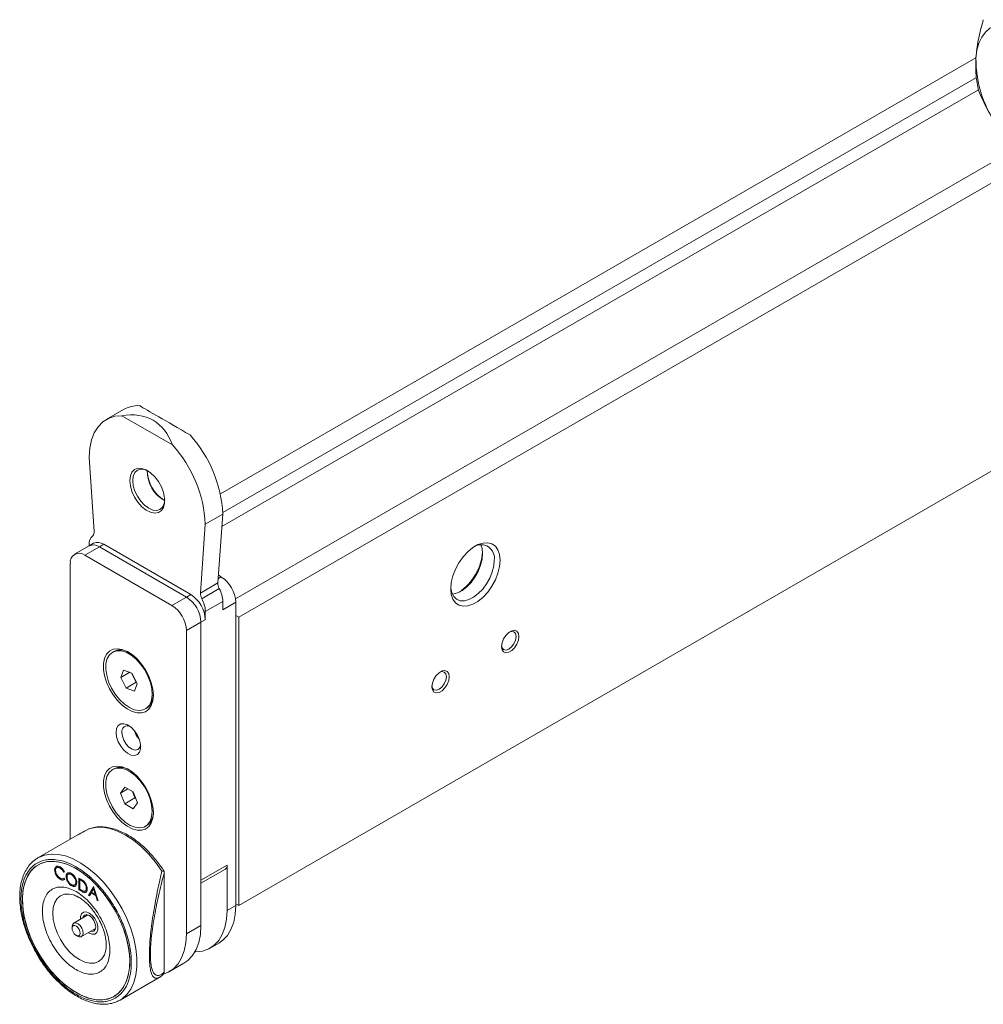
# Model space of a CAD drawing. Header units: millimetres. Extents: x -1492 to 1019, y -120 to 1280.
# Tile 11 of 20: x 202 to 436, y 604 to 844. Entities that reach past the tile are written whole.
import ezdxf

# ---------------------------------------------------------------- set-up
doc = ezdxf.new("R2010")
doc.units = ezdxf.units.MM

msp = doc.modelspace()

# ---------------------------------------------------------------- linework, layer by layer
at = {"color": 7, "linetype": 'Continuous', "lineweight": 15}
for p, q in [((434.69, 835.06), (250.7, 728.84)), ((434.81, 830.23), (251.28, 724.28)), ((435.28, 827.23), (251.07, 720.89)), ((444.52, 812.97), (254.41, 703.22)), ((447.74, 809.93), (255.17, 698.77)), ((227.14, 749.36), (222.9, 746.91)), ((226.73, 747.85), (239.06, 740.73)), ((255.17, 628.54), (459.88, 746.72)), ((219.95, 719.62), (218.76, 737.75)), ((247.04, 721.43), (251.28, 723.88)), ((250.09, 707.11), (251.28, 723.88)), ((247.04, 721.43), (245.85, 704.66)), ((218.73, 716.16), (215.2, 714.12)), ((221.23, 715.91), (217.7, 713.87)), ((219.79, 716.77), (218.73, 716.16)), ((218.76, 716.17), (218.76, 716.46)), ((221.23, 715.91), (222.29, 716.52)), ((221.23, 715.91), (242.45, 703.67)), ((243.51, 704.28), (222.29, 716.52)), ((217.7, 713.87), (238.91, 701.62)), ((214.16, 644.7), (214.16, 711.83)), ((250.23, 708.97), (250.93, 708.56)), ((245.85, 704.66), (250.09, 707.11)), ((250.43, 705.73), (246.19, 703.28)), ((238.91, 701.62), (242.45, 703.67)), ((242.45, 703.67), (243.51, 704.28)), ((251.28, 702.58), (247.04, 700.13)), ((251.28, 700.6), (251.28, 702.58)), ((254.47, 702.44), (251.28, 700.6)), ((254.47, 702.44), (254.47, 628.54)), ((245.98, 697.54), (247.04, 698.15)), ((247.04, 700.13), (247.04, 698.15)), ((255.17, 698.77), (254.47, 699.17)), ((255.17, 698.77), (255.17, 628.54)), ((245.98, 697.54), (242.45, 695.5)), ((245.98, 697.54), (245.98, 623.65)), ((245.98, 634.67), (245.98, 697.54)), ((242.45, 695.5), (242.45, 621.6)), ((224.73, 690.43), (224.44, 690.26)), ((227.13, 685.89), (226.44, 684.07)), ((228.63, 685.34), (226.44, 684.07)), ((226.44, 684.07), (227.75, 681.51)), ((229.13, 685.15), (227.13, 685.89)), ((229.08, 685.17), (230.23, 682.94)), ((230.45, 682.59), (229.13, 685.15)), ((230.23, 682.94), (227.75, 681.51)), ((227.75, 681.51), (229.76, 680.77)), ((229.76, 680.77), (230.45, 682.59)), ((230.23, 682.94), (230.28, 682.92)), ((232.44, 676.41), (232.73, 676.57)), ((224.73, 661.85), (224.44, 661.68)), ((227.42, 657.39), (226.4, 655.93)), ((229.46, 656.21), (227.42, 657.39)), ((228.17, 656.95), (226.4, 655.93)), ((226.4, 655.93), (227.42, 653.3)), ((229.29, 656.31), (229.9, 654.73)), ((230.49, 653.58), (229.46, 656.21)), ((229.9, 654.73), (227.42, 653.3)), ((227.42, 653.3), (229.46, 652.12)), ((229.46, 652.12), (230.49, 653.58)), ((229.9, 654.73), (230.08, 654.63)), ((232.44, 647.83), (232.73, 647.99)), ((215.83, 645.66), (206.28, 640.15)), ((216.08, 645.79), (215.84, 645.66)), ((218.71, 647.2), (218.84, 647.23)), ((210.73, 638), (210.88, 638.14)), ((245.98, 634.67), (252.34, 638.34)), ((252.34, 638.34), (252.34, 627.32)), ((210.35, 637.23), (210.47, 637.8)), ((210.42, 637.27), (210.35, 637.23)), ((210.42, 637.27), (210.54, 637.85)), ((210.73, 636.07), (210.66, 636.03)), ((211.73, 637.7), (211.66, 637.66)), ((212.76, 636.72), (212.56, 636.66)), ((212.63, 636.7), (212.56, 636.66)), ((212.75, 636.74), (212.63, 636.7)), ((213.21, 635.63), (213.14, 635.59)), ((214.5, 636.1), (214.43, 636.06)), ((237.03, 636.83), (237, 636.42)), ((237, 636.42), (237, 612.28)), ((237.03, 612.14), (237.03, 636.84)), ((245.98, 633.99), (251.93, 637.43)), ((211.75, 634.98), (211.68, 634.94)), ((212.56, 635.2), (212.76, 634.92)), ((214.51, 633.38), (214.44, 633.34)), ((215.59, 634.27), (215.52, 634.23)), ((216.25, 635.23), (216.75, 634.94)), ((216.25, 632.37), (216.25, 635.23)), ((216.32, 632.42), (216.32, 635.19)), ((216.54, 634.85), (216.47, 634.81)), ((216.47, 634.81), (216.47, 632.54)), ((216.64, 634.71), (216.47, 634.81)), ((216.71, 634.75), (216.54, 634.85)), ((216.71, 634.75), (216.64, 634.71)), ((217.47, 634.23), (217.4, 634.19)), ((218.6, 631.02), (219.77, 633.2)), ((219.77, 633.2), (219.8, 633.18)), ((216.32, 632.42), (216.25, 632.37)), ((217.01, 631.93), (216.25, 632.37)), ((217.08, 631.97), (216.32, 632.42)), ((216.47, 632.54), (216.75, 632.38)), ((217.08, 631.97), (217.01, 631.93)), ((218.13, 632.76), (218.06, 632.72)), ((218.67, 631.06), (218.6, 631.02)), ((218.84, 630.88), (218.6, 631.02)), ((218.67, 631.06), (219.8, 633.17)), ((218.87, 630.94), (218.67, 631.06)), ((219.21, 631.58), (218.84, 630.88)), ((219.28, 631.62), (219.21, 631.58)), ((220.34, 630.93), (219.21, 631.58)), ((220.41, 630.97), (219.28, 631.62)), ((219.78, 632.63), (219.33, 631.8)), ((219.33, 631.8), (220.22, 631.29)), ((219.85, 632.68), (219.78, 632.63)), ((220.22, 631.29), (219.78, 632.63)), ((219.8, 633.18), (220.94, 629.66)), ((220.29, 631.33), (219.85, 632.68)), ((220.29, 631.33), (220.22, 631.29)), ((220.41, 630.97), (220.34, 630.93)), ((220.7, 629.8), (220.34, 630.93)), ((220.77, 629.84), (220.41, 630.97)), ((220.77, 629.84), (220.7, 629.8)), ((220.94, 629.66), (220.7, 629.8)), ((220.91, 629.76), (220.77, 629.84)), ((254.47, 628.54), (252.34, 627.32)), ((255.17, 628.54), (254.47, 628.95)), ((218.41, 626.25), (214.98, 624.27)), ((242.45, 621.6), (245.98, 623.65)), ((214.58, 623.4), (214.58, 622.99)), ((215.57, 621.28), (215.93, 621.07)), ((216.88, 620.98), (220.31, 622.96)), ((248.2, 618.16), (250.32, 619.39)), ((222.82, 617.71), (222.74, 617.36)), ((238.3, 612.45), (241.84, 614.49)), ((237, 612.28), (237.03, 612.13)), ((226.28, 605.51), (235.83, 611.02)), ((235.87, 611.06), (235.83, 611.03)), ((226.28, 605.51), (226.07, 605.39))]:
    msp.add_line(p, q, dxfattribs=at)
at = {"color": 8, "linetype": 'Continuous', "lineweight": 15}
for p, q in [((250.93, 708.56), (250.17, 708.12)), ((218.71, 647.2), (216.08, 645.79))]:
    msp.add_line(p, q, dxfattribs=at)
at = {"color": 7, "linetype": 'Continuous', "lineweight": 15, "flags": 128}
for points in [[(442.28, 843.47), (440.75, 843.35), (439.34, 842.94), (438.08, 842.25), (437, 841.27), (436.1, 840.04), (435.41, 838.56), (434.94, 836.88), (434.69, 835.01)], [(218.76, 737.75), (218.9, 739.95), (219.31, 741.95), (219.99, 743.7), (220.92, 745.18), (222.08, 746.35), (223.46, 747.2), (225.02, 747.7), (226.73, 747.85)], [(228.66, 732.04), (228.79, 733.18), (229.18, 734.1), (229.81, 734.73), (230.63, 735.04), (231.59, 735.01), (232.63, 734.63), (233.69, 733.94), (234.71, 732.98), (235.6, 731.8), (236.33, 730.49), (236.84, 729.12), (237.11, 727.77), (237.11, 726.55), (236.84, 725.51), (236.33, 724.73), (235.6, 724.25), (234.71, 724.11), (233.69, 724.32), (232.63, 724.85), (231.59, 725.69), (230.63, 726.77), (229.81, 728.02), (229.18, 729.38), (228.79, 730.74), (228.66, 732.04)], [(233.08, 734.38), (232.25, 734.71), (231.31, 734.81), (230.5, 734.56), (229.88, 733.98), (229.5, 733.13), (229.36, 732.04)], [(229.36, 732.04), (229.5, 730.8), (229.88, 729.49), (230.5, 728.21), (231.31, 727.03), (232.25, 726.04), (233.25, 725.3), (234.26, 724.88), (235.2, 724.78), (236, 725.03), (236.62, 725.6), (237.01, 726.46), (237.14, 727.35)], [(318.81, 712.64), (318.68, 711.12), (318.29, 709.52), (317.66, 707.9), (316.82, 706.34), (315.81, 704.9), (314.66, 703.64), (313.43, 702.63), (312.17, 701.91), (310.94, 701.5), (309.8, 701.43), (308.78, 701.69), (307.94, 702.29), (307.31, 703.18), (306.92, 704.33), (306.79, 705.7), (306.92, 707.22), (307.31, 708.82), (307.94, 710.44), (308.78, 712.01), (309.8, 713.45), (310.94, 714.7), (312.17, 715.71), (313.43, 716.44), (314.66, 716.84), (315.81, 716.92), (316.82, 716.65), (317.66, 716.06), (318.29, 715.16), (318.68, 714.01), (318.81, 712.64)], [(314.15, 716.41), (314.45, 715.52), (314.57, 714.27)], [(306.8, 706.13), (306.82, 705.87), (307.07, 704.72), (307.55, 703.8), (308.24, 703.15), (309.12, 702.79), (310.13, 702.76), (311.24, 703.04), (312.38, 703.63), (313.51, 704.5), (314.58, 705.6), (315.53, 706.89), (316.32, 708.31), (316.91, 709.79), (317.27, 711.25), (317.4, 712.64)], [(314.57, 714.27), (314.45, 712.89), (314.08, 711.42), (313.49, 709.94), (312.7, 708.53), (311.75, 707.24), (310.69, 706.13), (309.55, 705.26), (308.41, 704.67), (307.3, 704.39), (307.21, 704.38)], [(323.41, 694.06), (323.28, 693.15), (322.91, 692.2), (322.35, 691.33), (321.66, 690.64), (320.92, 690.22), (320.23, 690.11), (319.66, 690.33), (319.29, 690.85), (319.17, 691.62), (319.29, 692.53), (319.66, 693.48), (320.23, 694.35), (320.92, 695.04), (321.66, 695.47), (322.35, 695.57), (322.91, 695.35), (323.28, 694.83), (323.41, 694.06)], [(319.17, 691.83), (319.3, 691.32), (319.68, 690.88), (320.26, 690.77), (320.93, 691), (321.61, 691.55), (322.18, 692.32), (322.57, 693.21), (322.7, 694.06)], [(322.7, 694.06), (322.57, 694.77), (322.18, 695.21), (321.61, 695.32), (321.1, 695.17)], [(234.38, 679.74), (234.26, 681.23), (233.89, 682.79), (233.29, 684.38), (232.49, 685.92), (231.52, 687.35), (230.41, 688.62), (229.22, 689.66), (227.99, 690.44), (226.78, 690.93), (225.62, 691.1), (224.58, 690.95), (223.69, 690.49), (222.99, 689.73), (222.5, 688.7), (222.25, 687.45), (222.25, 686.03), (222.5, 684.5), (222.99, 682.91), (223.69, 681.34), (224.58, 679.85), (225.62, 678.49), (226.78, 677.33), (227.99, 676.42), (229.22, 675.78), (230.41, 675.45), (231.52, 675.44), (232.49, 675.74), (233.29, 676.36), (233.89, 677.26), (234.26, 678.4), (234.38, 679.74)], [(234.01, 681.28), (233.66, 682.84), (233.07, 684.42), (232.27, 685.94), (231.28, 687.35), (230.16, 688.57), (228.96, 689.54), (227.74, 690.22), (226.55, 690.58), (225.45, 690.6), (224.49, 690.29), (223.71, 689.64), (223.16, 688.7), (222.85, 687.51), (222.8, 686.13), (223.02, 684.61), (223.49, 683.04), (224.19, 681.48), (225.1, 680), (226.15, 678.68), (227.32, 677.58), (228.54, 676.75), (229.75, 676.22), (230.9, 676.03), (231.94, 676.18), (232.82, 676.66), (233.49, 677.46), (233.92, 678.53), (234.1, 679.82), (234.01, 681.28)], [(306.44, 684.27), (306.31, 683.36), (305.94, 682.41), (305.38, 681.53), (304.69, 680.84), (303.95, 680.42), (303.26, 680.31), (302.69, 680.53), (302.32, 681.05), (302.2, 681.82), (302.32, 682.73), (302.69, 683.68), (303.26, 684.55), (303.95, 685.24), (304.69, 685.67), (305.38, 685.78), (305.94, 685.56), (306.31, 685.03), (306.44, 684.27)], [(302.2, 682.04), (302.33, 681.52), (302.71, 681.08), (303.29, 680.97), (303.96, 681.21), (304.64, 681.75), (305.21, 682.53), (305.6, 683.41), (305.73, 684.27)], [(305.73, 684.27), (305.6, 684.97), (305.21, 685.41), (304.64, 685.52), (304.13, 685.38)], [(225.3, 670.7), (225.43, 671.64), (225.82, 672.35), (226.43, 672.76), (227.2, 672.83), (228.08, 672.55), (228.97, 671.96), (229.81, 671.1), (230.51, 670.05), (231.01, 668.9), (231.27, 667.76), (231.27, 666.73), (231.01, 665.89), (230.51, 665.33), (229.81, 665.09), (228.97, 665.19), (228.08, 665.63), (227.2, 666.37), (226.43, 667.33), (225.82, 668.44), (225.43, 669.6), (225.3, 670.7)], [(226.71, 670.7), (226.84, 669.76), (227.2, 668.79), (227.75, 667.87), (228.45, 667.12), (229.2, 666.62), (229.93, 666.41), (230.57, 666.52), (231.03, 666.94), (231.28, 667.63), (231.28, 667.68)], [(234.38, 651.16), (234.26, 652.65), (233.89, 654.22), (233.29, 655.8), (232.49, 657.34), (231.52, 658.78), (230.41, 660.04), (229.22, 661.08), (227.99, 661.86), (226.78, 662.35), (225.62, 662.52), (224.58, 662.37), (223.69, 661.91), (222.99, 661.15), (222.5, 660.12), (222.25, 658.88), (222.25, 657.45), (222.5, 655.92), (222.99, 654.33), (223.69, 652.76), (224.58, 651.27), (225.62, 649.91), (226.78, 648.75), (227.99, 647.84), (229.22, 647.2), (230.41, 646.87), (231.52, 646.86), (232.49, 647.16), (233.29, 647.78), (233.89, 648.68), (234.26, 649.82), (234.38, 651.16)], [(234.1, 651.49), (233.97, 652.97), (233.58, 654.53), (232.95, 656.11), (232.11, 657.62), (231.09, 659), (229.96, 660.18), (228.75, 661.1), (227.53, 661.73), (226.35, 662.03), (225.27, 661.99), (224.34, 661.62), (223.6, 660.92), (223.08, 659.93), (222.82, 658.71), (222.82, 657.29), (223.08, 655.76), (223.6, 654.18), (224.34, 652.63), (225.27, 651.18), (226.35, 649.89), (227.53, 648.84), (228.75, 648.05), (229.96, 647.59), (231.09, 647.45), (232.11, 647.66), (232.95, 648.2), (233.58, 649.05), (233.97, 650.16), (234.1, 651.49)], [(236.48, 636.94), (234.91, 639.12), (233.2, 641.12), (231.39, 642.9), (229.51, 644.43), (227.6, 645.69), (225.68, 646.65), (223.8, 647.28), (221.99, 647.59), (220.29, 647.56), (218.71, 647.2)], [(202.49, 629.97), (202.62, 627.8), (203, 625.52), (203.62, 623.18), (204.48, 620.82), (205.55, 618.5), (206.82, 616.25), (208.26, 614.12), (209.84, 612.15), (211.53, 610.39), (213.3, 608.86), (215.12, 607.59), (216.94, 606.61), (218.74, 605.94), (220.48, 605.59), (222.12, 605.56), (223.63, 605.87), (224.98, 606.49), (226.16, 607.43), (227.13, 608.66), (227.87, 610.16), (228.37, 611.89), (228.62, 613.83), (228.62, 615.94), (228.37, 618.17), (227.87, 620.49), (227.13, 622.84), (226.16, 625.19), (224.99, 627.48), (223.63, 629.67), (222.12, 631.73), (220.48, 633.6), (218.74, 635.25), (216.94, 636.65), (215.12, 637.78), (213.3, 638.61), (211.53, 639.12), (209.84, 639.31), (208.26, 639.17), (206.82, 638.7), (205.55, 637.92), (204.48, 636.83), (203.62, 635.46), (203, 633.84), (202.62, 632), (202.49, 629.97)], [(215.58, 637.53), (217.4, 636.33), (219.18, 634.86), (220.9, 633.15), (222.51, 631.23), (223.98, 629.14), (225.3, 626.92), (226.42, 624.61), (227.33, 622.26), (228.02, 619.91), (228.46, 617.61), (228.65, 615.4), (228.58, 613.33), (228.27, 611.44), (227.7, 609.76), (226.9, 608.33), (225.88, 607.17), (224.66, 606.31), (223.26, 605.76), (221.72, 605.54), (220.05, 605.64), (218.29, 606.07), (216.49, 606.82), (214.66, 607.88), (212.86, 609.21), (211.1, 610.81), (209.43, 612.63), (207.89, 614.64), (206.49, 616.8), (205.27, 619.07), (204.25, 621.41), (203.45, 623.76), (202.88, 626.09), (202.57, 628.35), (202.5, 630.5), (202.69, 632.48), (203.13, 634.27), (203.82, 635.83), (204.73, 637.13), (205.85, 638.14), (207.17, 638.85), (208.64, 639.23), (210.25, 639.29), (211.97, 639.02), (213.75, 638.43), (215.58, 637.53)], [(206.28, 640.15), (206.45, 640.24), (206.46, 640.25)], [(214.82, 631.14), (215.13, 631.04), (215.14, 631.04)], [(254.47, 628.54), (254.33, 626.4), (253.94, 624.44), (253.29, 622.71), (252.41, 621.25), (251.29, 620.07), (250.32, 619.39)], [(216.65, 625.23), (216.67, 625.89), (216.92, 626.54), (217.39, 626.92), (218.03, 626.98), (218.76, 626.71)], [(218.76, 626.09), (218.15, 626.31), (217.63, 626.21), (217.29, 625.81), (217.2, 625.56)], [(217.91, 625.96), (217.99, 626.22), (218.04, 626.31)], [(218.76, 626.71), (219.48, 626.14), (220.12, 625.35), (220.59, 624.42), (220.85, 623.48), (220.85, 622.63), (220.59, 621.97), (220.12, 621.59), (219.48, 621.54), (218.76, 621.81), (218.55, 621.94)], [(219.1, 622.26), (219.37, 622.21), (219.88, 622.31), (220.23, 622.71), (220.35, 623.34), (220.23, 624.11), (219.88, 624.91), (219.37, 625.6), (218.76, 626.09)], [(252.34, 627.32), (252.21, 625.17), (251.82, 623.22), (251.17, 621.49), (250.29, 620.02), (249.17, 618.84), (247.86, 617.98), (246.36, 617.43), (244.71, 617.23), (244.5, 617.23)], [(214.58, 623.4), (214.59, 623.53), (214.74, 624.03), (215.06, 624.31), (215.52, 624.34), (216.04, 624.1), (216.55, 623.65), (216.96, 623.03)], [(216.33, 622.72), (216.52, 622.22), (216.56, 621.75), (216.45, 621.39), (216.21, 621.18), (215.87, 621.16), (215.49, 621.33), (215.12, 621.67), (214.82, 622.12), (214.63, 622.62), (214.59, 623.09), (214.7, 623.45), (214.94, 623.66), (215.28, 623.68), (215.66, 623.51), (216.03, 623.17), (216.33, 622.72)], [(245.98, 623.65), (245.85, 621.5), (245.46, 619.54), (244.81, 617.81), (243.92, 616.35), (242.81, 615.17), (241.84, 614.49)], [(216.96, 623.03), (217.21, 622.35), (217.27, 621.72), (217.12, 621.22), (216.79, 620.94), (216.33, 620.91), (215.93, 621.07)], [(220.18, 622.61), (220.07, 622.62), (219.81, 622.67)], [(242.45, 621.6), (242.31, 619.46), (241.92, 617.5), (241.27, 615.77), (240.39, 614.31), (239.27, 613.13), (237.96, 612.26), (237.05, 611.89)]]:
    msp.add_lwpolyline(points, dxfattribs=at)
at = {"color": 8, "linetype": 'Continuous', "lineweight": 15, "flags": 128}
for points in [[(206.46, 640.25), (207.89, 640.82), (209.49, 641.07), (211.2, 641), (213, 640.61), (214.87, 639.89), (216.75, 638.88), (218.63, 637.57), (220.47, 636.01), (222.24, 634.21), (223.89, 632.2), (225.41, 630.03), (226.77, 627.73), (227.94, 625.34), (228.9, 622.91), (229.64, 620.47), (230.14, 618.08), (230.39, 615.77), (230.39, 613.59), (230.14, 611.58), (229.64, 609.76), (228.9, 608.18), (227.94, 606.86), (226.77, 605.82), (226.28, 605.51)], [(222.74, 617.36), (222.45, 616.53), (221.84, 615.57), (221.03, 614.9), (220.04, 614.53), (218.91, 614.48), (217.68, 614.76), (216.41, 615.35), (215.13, 616.23), (213.91, 617.37), (212.78, 618.72), (211.79, 620.23), (210.97, 621.85), (210.37, 623.5), (210, 625.13), (209.87, 626.68), (210, 628.08), (210.37, 629.28), (210.97, 630.23), (211.79, 630.91), (212.78, 631.28), (213.91, 631.32), (214.82, 631.14)]]:
    msp.add_lwpolyline(points, dxfattribs=at)
at = {"color": 7, "linetype": 'Continuous', "lineweight": 15}
for centre, radius, start, end in [((462.66, 834.72), 27.97, 179.416, 217.6956), ((230.71, 743.06), 7.24, 87.884, 119.5323), ((220.32, 722.38), 31, 2.7696, 42.1396), ((216.07, 719.93), 31, 2.7696, 42.1396), ((242.1, 734.9), 9.22, 183.8887, 236.1059), ((241.06, 734.3), 8.15, 178.8572, 241.1373), ((218.83, 719.44), 1.13, 313.6318, 9.0655), ((221.4, 716.67), 2.65, 132.4874, 184.5563), ((219.77, 713.87), 2.51, 54.3827, 114.3065), ((220.83, 714.48), 2.51, 54.3827, 114.3065), ((314.2, 713.17), 3.24, 350.5727, 123.0254), ((216.32, 712.18), 2.18, 50.7966, 189.2143), ((301.38, 715.77), 13.23, 304.7899, 355.2155), ((246.79, 702.09), 7.68, 2.606, 57.394), ((252.8, 707.04), 2.7, 178.3469, 208.9567), ((244.26, 702.37), 7.03, 1.7168, 28.562), ((238.3, 697.19), 7.68, 2.606, 57.394), ((239.36, 697.81), 7.68, 2.606, 57.394), ((248.55, 704.59), 2.7, 178.3469, 208.9567), ((240.01, 699.92), 7.03, 1.7168, 28.562), ((234.77, 695.15), 7.68, 2.606, 57.394), ((226.38, 686.97), 3.83, 56.0046, 115.5274), ((230.26, 679.87), 4.12, 306.7726, 1.6851), ((228.09, 670.92), 1.4, 64.9789, 189.2528), ((234.94, 672.8), 5.46, 196.8924, 223.1025), ((234.78, 672.7), 5.12, 201.1383, 218.8555), ((226.37, 658.23), 3.97, 57.1742, 114.3571), ((230.51, 651.17), 3.88, 304.8667, 3.5917), ((251.38, 638.23), 0.973, 304.5496, 6.7615)]:
    msp.add_arc(centre, radius, start, end, dxfattribs=at)
for centre, major_axis, ratio, start_param, end_param in [((220.17, 722.24), (14.14, 24.49), 0.577335, 5.832199, 6.734253), ((249.87, 739.39), (20, -11.55), 0.00007, 1.905208, 2.807262)]:
    msp.add_ellipse(centre, major_axis=major_axis, ratio=ratio, start_param=start_param, end_param=end_param, dxfattribs=at)
for points, knots in [([(434.69, 835.01), (434.7, 835.21), (434.82, 836.76), (435.28, 839.83), (436.08, 842.81), (436.48, 844.32)], [0, 0, 0, 0, 0.070108, 0.530794, 1, 1, 1, 1]), ([(435.31, 827.08), (435.07, 828.29), (434.58, 830.72), (434.65, 833.57), (434.69, 835.01)], [0, 0, 0, 0, 0.495458, 1, 1, 1, 1]), ([(440.53, 817.62), (440.38, 817.83), (439.23, 819.41), (437.32, 822.53), (435.98, 825.56), (435.31, 827.08)], [0, 0, 0, 0, 0.070108, 0.530795, 1, 1, 1, 1]), ([(237, 636.88), (236.87, 637.09), (236.55, 637.6), (235.87, 638.54), (234.97, 639.72), (233.84, 641.03), (232.61, 642.3), (231.28, 643.51), (229.88, 644.61), (228.43, 645.57), (226.95, 646.38), (225.46, 647.01), (223.96, 647.45), (222.48, 647.7), (221.03, 647.72), (219.87, 647.59), (219.24, 647.36), (219.04, 647.29)], [0, 0, 0, 0, 0.0280196, 0.0668055, 0.1309101, 0.1969656, 0.2673084, 0.340122, 0.4147062, 0.4905392, 0.567302, 0.6448314, 0.7230587, 0.8020522, 0.8820337, 0.9634602, 1, 1, 1, 1]), ([(218.24, 646.94), (218.03, 646.84), (217.24, 646.46), (216.48, 646.03), (215.93, 645.72)], [0, 0, 0, 0, 0.276192, 1, 1, 1, 1]), ([(206.49, 640.23), (206.22, 640.08), (205.48, 639.69), (204.5, 638.77), (203.55, 637.54), (202.83, 636.14), (202.29, 634.58), (201.96, 632.86), (201.82, 631.04), (201.87, 629.12), (202.1, 627.16), (202.5, 625.19), (203.05, 623.25), (203.66, 621.54), (204.29, 620.02), (205, 618.5), (205.58, 617.45), (205.92, 616.84)], [0, 0, 0, 0, 0.047055, 0.126269, 0.199285, 0.272684, 0.346186, 0.419515, 0.492471, 0.564841, 0.636386, 0.706558, 0.773936, 0.838877, 0.885613, 0.933489, 1, 1, 1, 1]), ([(202.14, 630.18), (202.18, 631.1), (202.27, 633), (203.02, 635.46), (204.26, 637.52), (206.01, 638.99), (207.8, 639.64), (209.38, 639.79), (211, 639.71), (213.07, 639.2), (215.58, 638.02), (218.08, 636.31), (220.59, 634.03), (222.99, 631.2), (225.14, 627.95), (226.6, 625.03), (227.52, 622.67), (228.26, 620.38), (228.86, 617.65), (229.09, 614.62), (228.86, 611.86), (228.14, 609.38), (226.89, 607.32), (225.14, 605.85), (223.35, 605.2), (221.77, 605.05), (220.15, 605.13), (218.08, 605.64), (215.57, 606.82), (213.07, 608.53), (210.56, 610.81), (208.16, 613.64), (206.01, 616.9), (204.55, 619.81), (203.62, 622.17), (202.89, 624.46), (202.27, 627.2), (202.18, 629.21), (202.14, 630.18)], [0, 0, 0, 0, 0.029124, 0.059993, 0.092145, 0.124979, 0.157814, 0.173908, 0.190007, 0.220876, 0.25, 0.279124, 0.309993, 0.342145, 0.374979, 0.407814, 0.423908, 0.440007, 0.470876, 0.5, 0.529124, 0.559993, 0.592145, 0.624979, 0.657814, 0.673908, 0.690007, 0.720876, 0.75, 0.779124, 0.809993, 0.842145, 0.874979, 0.907814, 0.923908, 0.940007, 0.970876, 1, 1, 1, 1]), ([(210.65, 637.96), (210.71, 638.02), (210.85, 638.17), (211.23, 638.16), (211.53, 638.02), (211.68, 637.94)], [0, 0, 0, 0, 0.234992, 0.61719, 1, 1, 1, 1]), ([(210.66, 636.03), (210.56, 636.26), (210.37, 636.67), (210.35, 637.06), (210.35, 637.23)], [0, 0, 0, 0, 0.559036, 1, 1, 1, 1]), ([(210.73, 636.07), (210.63, 636.3), (210.44, 636.72), (210.43, 637.1), (210.42, 637.27)], [0, 0, 0, 0, 0.559036, 1, 1, 1, 1]), ([(211.66, 637.66), (211.51, 637.73), (211.19, 637.87), (210.82, 637.77), (210.6, 637.49), (210.58, 637.22), (210.57, 637.08)], [0, 0, 0, 0, 0.279855, 0.559514, 0.779685, 1, 1, 1, 1]), ([(210.57, 637.08), (210.59, 636.88), (210.62, 636.49), (210.93, 635.91), (211.3, 635.48), (211.55, 635.31), (211.68, 635.23)], [0, 0, 0, 0, 0.279435, 0.558919, 0.779293, 1, 1, 1, 1]), ([(211.68, 634.94), (211.46, 635.09), (211.07, 635.35), (210.79, 635.82), (210.66, 636.03)], [0, 0, 0, 0, 0.559811, 1, 1, 1, 1]), ([(211.75, 634.98), (211.53, 635.13), (211.14, 635.39), (210.86, 635.86), (210.73, 636.07)], [0, 0, 0, 0, 0.559811, 1, 1, 1, 1]), ([(211.73, 637.7), (211.58, 637.77), (211.27, 637.9), (210.95, 637.86), (210.87, 637.73), (210.85, 637.72)], [0, 0, 0, 0, 0.465979, 0.931631, 1, 1, 1, 1]), ([(212.56, 636.66), (212.42, 636.9), (212.16, 637.32), (211.82, 637.56), (211.66, 637.66)], [0, 0, 0, 0, 0.558431, 1, 1, 1, 1]), ([(211.68, 637.94), (211.92, 637.78), (212.34, 637.48), (212.63, 636.95), (212.76, 636.72)], [0, 0, 0, 0, 0.559503, 1, 1, 1, 1]), ([(212.63, 636.7), (212.49, 636.94), (212.23, 637.36), (211.89, 637.6), (211.73, 637.7)], [0, 0, 0, 0, 0.558431, 1, 1, 1, 1]), ([(213.14, 635.59), (213.16, 635.79), (213.21, 636.21), (213.55, 636.51), (213.97, 636.57), (214.27, 636.43), (214.42, 636.36)], [0, 0, 0, 0, 0.279734, 0.559321, 0.77968, 1, 1, 1, 1]), ([(213.21, 635.63), (213.23, 635.83), (213.28, 636.23), (213.51, 636.52), (213.68, 636.53), (213.69, 636.53)], [0, 0, 0, 0, 0.490751, 0.981246, 1, 1, 1, 1]), ([(214.51, 633.38), (214.32, 633.52), (213.94, 633.79), (213.51, 634.44), (213.25, 635.08), (213.22, 635.45), (213.21, 635.63)], [0, 0, 0, 0, 0.279654, 0.559355, 0.779637, 1, 1, 1, 1]), ([(214.43, 636.06), (214.28, 636.13), (213.97, 636.26), (213.61, 636.15), (213.39, 635.87), (213.37, 635.59), (213.36, 635.46)], [0, 0, 0, 0, 0.279626, 0.559345, 0.779628, 1, 1, 1, 1]), ([(214.5, 636.1), (214.35, 636.16), (214.04, 636.29), (213.74, 636.24), (213.66, 636.12), (213.65, 636.11)], [0, 0, 0, 0, 0.476639, 0.953435, 1, 1, 1, 1]), ([(214.42, 636.36), (214.62, 636.22), (215, 635.95), (215.44, 635.3), (215.7, 634.65), (215.73, 634.28), (215.74, 634.1)], [0, 0, 0, 0, 0.279774, 0.559367, 0.779574, 1, 1, 1, 1]), ([(215.52, 634.23), (215.5, 634.42), (215.46, 634.8), (215.16, 635.37), (214.8, 635.8), (214.56, 635.97), (214.43, 636.06)], [0, 0, 0, 0, 0.279467, 0.558876, 0.779526, 1, 1, 1, 1]), ([(215.59, 634.27), (215.57, 634.46), (215.53, 634.84), (215.23, 635.41), (214.87, 635.85), (214.63, 636.02), (214.5, 636.1)], [0, 0, 0, 0, 0.279467, 0.558876, 0.779526, 1, 1, 1, 1]), ([(233.41, 616.39), (233.42, 617.01), (233.44, 618.29), (233.6, 620.51), (233.86, 622.93), (234.21, 625.55), (234.67, 628.33), (235.2, 631.16), (235.81, 634.08), (236.25, 635.96), (236.48, 636.94)], [0, 0, 0, 0, 0.0999372, 0.203224, 0.3139329, 0.434038, 0.5611095, 0.7012458, 0.8433274, 1, 1, 1, 1]), ([(237, 612.28), (236.76, 612.07), (236.28, 611.68), (235.62, 611.45), (235.04, 611.51), (234.55, 611.91), (234.16, 612.63), (233.88, 613.67), (233.71, 615.01), (233.65, 616.61), (233.71, 618.48), (233.88, 620.59), (234.16, 622.92), (234.55, 625.45), (235.04, 628.11), (235.62, 630.86), (236.28, 633.68), (236.76, 635.49), (237, 636.42)], [0, 0, 0, 0, 0.077983, 0.151097, 0.220832, 0.285268, 0.344745, 0.399963, 0.450778, 0.5, 0.54921, 0.600037, 0.655243, 0.714732, 0.779155, 0.848903, 0.92201, 1, 1, 1, 1]), ([(237.03, 636.83), (236.97, 636.86), (236.84, 636.92), (236.6, 636.93), (236.48, 636.94)], [0, 0, 0, 0, 0.49943, 1, 1, 1, 1]), ([(211.68, 635.23), (211.87, 635.15), (212.21, 635), (212.46, 635.14), (212.56, 635.2)], [0, 0, 0, 0, 0.558759, 1, 1, 1, 1]), ([(212.76, 634.92), (212.68, 634.86), (212.53, 634.75), (212.16, 634.71), (211.86, 634.85), (211.68, 634.94)], [0, 0, 0, 0, 0.2804184, 0.5607967, 1, 1, 1, 1]), ([(212.83, 634.96), (212.75, 634.9), (212.6, 634.79), (212.23, 634.75), (211.93, 634.89), (211.75, 634.98)], [0, 0, 0, 0, 0.2804184, 0.5607967, 1, 1, 1, 1]), ([(214.44, 633.34), (214.25, 633.48), (213.87, 633.75), (213.44, 634.4), (213.18, 635.04), (213.15, 635.4), (213.14, 635.59)], [0, 0, 0, 0, 0.279654, 0.559355, 0.779637, 1, 1, 1, 1]), ([(213.36, 635.46), (213.38, 635.27), (213.42, 634.89), (213.72, 634.32), (214.07, 633.89), (214.31, 633.72), (214.43, 633.64)], [0, 0, 0, 0, 0.279421, 0.559077, 0.779478, 1, 1, 1, 1]), ([(214.43, 633.64), (214.59, 633.57), (214.91, 633.43), (215.27, 633.53), (215.48, 633.82), (215.51, 634.09), (215.52, 634.23)], [0, 0, 0, 0, 0.27984, 0.559388, 0.779657, 1, 1, 1, 1]), ([(215.74, 634.1), (215.72, 633.89), (215.67, 633.47), (215.32, 633.18), (214.9, 633.13), (214.59, 633.27), (214.44, 633.34)], [0, 0, 0, 0, 0.2796314, 0.5593409, 0.7795994, 1, 1, 1, 1]), ([(215.34, 633.25), (215.21, 633.22), (214.97, 633.16), (214.67, 633.31), (214.51, 633.38)], [0, 0, 0, 0, 0.494234, 1, 1, 1, 1]), ([(215.19, 633.58), (215.24, 633.59), (215.4, 633.62), (215.55, 633.87), (215.58, 634.13), (215.59, 634.27)], [0, 0, 0, 0, 0.205108, 0.602487, 1, 1, 1, 1]), ([(217.4, 634.19), (217.26, 634.3), (217.01, 634.5), (216.76, 634.65), (216.64, 634.71)], [0, 0, 0, 0, 0.55955, 1, 1, 1, 1]), ([(217.47, 634.23), (217.33, 634.34), (217.08, 634.54), (216.83, 634.69), (216.71, 634.75)], [0, 0, 0, 0, 0.55955, 1, 1, 1, 1]), ([(216.75, 634.94), (216.9, 634.86), (217.16, 634.7), (217.42, 634.48), (217.53, 634.39)], [0, 0, 0, 0, 0.560411, 1, 1, 1, 1]), ([(218.06, 632.72), (218.05, 632.86), (218.03, 633.14), (217.88, 633.56), (217.66, 633.93), (217.49, 634.1), (217.4, 634.19)], [0, 0, 0, 0, 0.280173, 0.559763, 0.779787, 1, 1, 1, 1]), ([(218.13, 632.76), (218.12, 632.9), (218.1, 633.18), (217.95, 633.61), (217.73, 633.97), (217.56, 634.15), (217.47, 634.23)], [0, 0, 0, 0, 0.280173, 0.559763, 0.779787, 1, 1, 1, 1]), ([(217.53, 634.39), (217.66, 634.24), (217.91, 633.96), (218.22, 633.3), (218.25, 632.86), (218.28, 632.6)], [0, 0, 0, 0, 0.280273, 0.560713, 1, 1, 1, 1]), ([(215.58, 631.92), (216.08, 631.6), (217.11, 630.94), (218.64, 629.52), (220.12, 627.8), (221.43, 625.8), (222.5, 623.67), (223.26, 621.52), (223.7, 619.5), (223.84, 617.65), (223.7, 615.96), (223.26, 614.44), (222.5, 613.18), (221.43, 612.28), (220.12, 611.8), (218.64, 611.77), (217.11, 612.15), (215.57, 612.87), (214.04, 613.92), (212.51, 615.31), (211.03, 617.05), (209.72, 619.04), (208.65, 621.17), (207.89, 623.32), (207.45, 625.34), (207.31, 627.19), (207.45, 628.89), (207.89, 630.4), (208.65, 631.66), (209.72, 632.56), (211.03, 633.04), (212.51, 633.06), (214.04, 632.71), (215.07, 632.17), (215.58, 631.92)], [0, 0, 0, 0, 0.02913, 0.060003, 0.092161, 0.125, 0.15784, 0.189998, 0.220871, 0.25, 0.279129, 0.310003, 0.34216, 0.375, 0.40784, 0.439998, 0.470871, 0.500001, 0.529129, 0.560003, 0.59216, 0.625, 0.65784, 0.689997, 0.720871, 0.75, 0.779129, 0.810003, 0.842161, 0.875, 0.90784, 0.939997, 0.970871, 1, 1, 1, 1]), ([(214.88, 631.11), (215.06, 631.06), (215.42, 630.96), (215.85, 630.72), (216.07, 630.6)], [0, 0, 0, 0, 0.51459, 1, 1, 1, 1]), ([(216.75, 632.38), (216.89, 632.3), (217.12, 632.16), (217.36, 632.08), (217.46, 632.04)], [0, 0, 0, 0, 0.560407, 1, 1, 1, 1]), ([(218.28, 632.6), (218.26, 632.39), (218.22, 631.98), (217.9, 631.66), (217.45, 631.69), (217.16, 631.85), (217.01, 631.93)], [0, 0, 0, 0, 0.28012, 0.559246, 0.778836, 1, 1, 1, 1]), ([(217.91, 631.75), (217.78, 631.74), (217.52, 631.73), (217.23, 631.89), (217.08, 631.97)], [0, 0, 0, 0, 0.49163, 1, 1, 1, 1]), ([(217.46, 632.04), (217.56, 632.03), (217.76, 632.02), (218.01, 632.24), (218.04, 632.54), (218.06, 632.72)], [0, 0, 0, 0, 0.2805331, 0.5610113, 1, 1, 1, 1]), ([(217.77, 632.09), (217.78, 632.09), (217.89, 632.09), (218.07, 632.29), (218.11, 632.58), (218.13, 632.76)], [0, 0, 0, 0, 0.058549, 0.425566, 1, 1, 1, 1]), ([(216.07, 630.6), (216.13, 630.57), (216.47, 630.4), (217.14, 629.93), (218.03, 629.19), (218.84, 628.38), (219.53, 627.56), (220.22, 626.64), (220.65, 625.93), (220.91, 625.5)], [0, 0, 0, 0, 0.043485, 0.216573, 0.386042, 0.558494, 0.685104, 0.808691, 1, 1, 1, 1]), ([(220.91, 625.5), (221.18, 625.01), (221.55, 624.32), (222, 623.27), (222.32, 622.38), (222.62, 621.36), (222.82, 620.34), (222.92, 619.37), (222.92, 618.49), (222.85, 617.83), (222.77, 617.54), (222.75, 617.44)], [0, 0, 0, 0, 0.165603, 0.233173, 0.343895, 0.456723, 0.575178, 0.695702, 0.816988, 0.938528, 1, 1, 1, 1]), ([(205.92, 616.84), (206.36, 616.11), (206.98, 615.08), (208, 613.65), (208.9, 612.47), (210.04, 611.16), (211.27, 609.88), (212.6, 608.68), (214, 607.58), (215.45, 606.62), (216.93, 605.81), (218.42, 605.18), (219.91, 604.73), (221.39, 604.49), (222.85, 604.46), (224.26, 604.68), (225.34, 604.99), (225.89, 605.32), (226.03, 605.41)], [0, 0, 0, 0, 0.08388, 0.117758, 0.173753, 0.231452, 0.292897, 0.356499, 0.42165, 0.487888, 0.55494, 0.622664, 0.690995, 0.759996, 0.829858, 0.900985, 0.97411, 1, 1, 1, 1]), ([(235.84, 611.03), (236.02, 611.14), (236.34, 611.34), (236.65, 611.64), (236.79, 611.77)], [0, 0, 0, 0, 0.568945, 1, 1, 1, 1]), ([(236.79, 611.76), (236.8, 611.77), (236.92, 611.86), (236.98, 612), (237.03, 612.13)], [0, 0, 0, 0, 0.05226, 1, 1, 1, 1])]:
    msp.add_open_spline(points, degree=3, knots=knots, dxfattribs=at)
at = {"color": 8, "linetype": 'Continuous', "lineweight": 15}
msp.add_open_spline([(235.83, 611.03), (235.82, 611.02), (235.6, 610.85), (235.2, 610.77), (234.67, 610.87), (234.21, 611.33), (233.86, 612.12), (233.6, 613.24), (233.44, 614.64), (233.42, 615.81), (233.41, 616.39)], degree=3, knots=[0, 0, 0, 0, 0.009582, 0.176446, 0.341022, 0.490259, 0.631311, 0.761331, 0.882631, 1, 1, 1, 1], dxfattribs=at)

doc.saveas('drawing.dxf')
